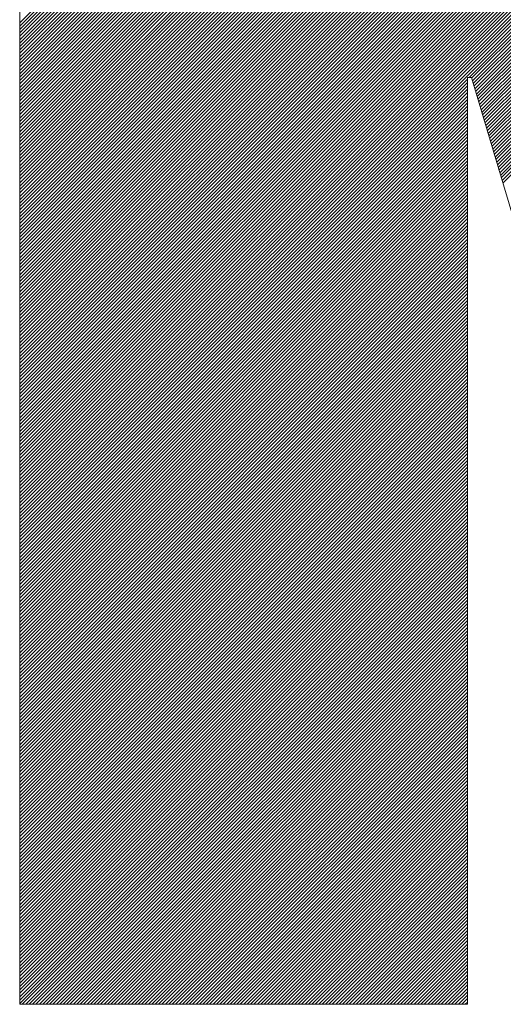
# Model space of a CAD drawing. Header units: inches. Extents: x 0.2 to 29.5, y 0.6 to 18.6.
# Tile 14 of 21: x 24.203 to 24.346, y 1.381 to 1.673. Entities that reach past the tile are written whole.
import ezdxf

# ---------------------------------------------------------------- set-up
doc = ezdxf.new("R2010")
doc.units = ezdxf.units.IN
doc.header["$LTSCALE"] = 1.75
doc.header["$MEASUREMENT"] = 0
doc.layers.add('FORMAT', color=5, linetype='Continuous', lineweight=25, true_color=0x0000ff)
doc.layers.add('Title (ANSI)', color=7, linetype='Continuous', lineweight=50)
doc.styles.add('Text Style107', font='arialbd.ttf')
doc.styles.add('Text Style117', font='arialbd.ttf')
doc.styles.add('Text Style47', font='ARIALN.TTF')
doc.styles.add('Text Style50', font='arial.ttf')
doc.styles.add('Text Style55', font='arial.ttf')
doc.styles.add('Text Style59', font='arial.ttf')

# ---------------------------------------------------------------- blocks, each defined once
blk = doc.blocks.new('Title Blocks ICD TITLE BLOCK MM CUSTOMER')
at = {"layer": 'FORMAT', "color": 7, "linetype": 'Continuous', "lineweight": 5}
for p, q in [((8.47169, 7.6129), (8.47169, 7.36144)), ((8.47169, 7.52769), (8.5569, 7.6129)), ((8.47169, 7.52712), (8.55748, 7.6129)), ((8.47169, 7.52654), (8.55806, 7.6129)), ((8.47169, 7.52596), (8.55863, 7.6129)), ((8.47169, 7.52539), (8.55921, 7.6129)), ((8.47169, 7.52481), (8.55979, 7.6129)), ((8.47169, 7.52423), (8.56036, 7.6129)), ((8.47169, 7.52365), (8.56094, 7.6129)), ((8.47169, 7.52308), (8.56152, 7.6129)), ((8.47169, 7.5225), (8.56209, 7.6129)), ((8.47169, 7.52192), (8.56267, 7.6129)), ((8.47169, 7.52135), (8.56325, 7.6129)), ((8.47169, 7.52077), (8.56382, 7.6129)), ((8.47169, 7.52019), (8.5644, 7.6129)), ((8.47169, 7.51962), (8.56498, 7.6129)), ((8.47169, 7.51904), (8.56555, 7.6129)), ((8.47169, 7.51846), (8.56613, 7.6129)), ((8.47169, 7.51789), (8.56671, 7.6129)), ((8.47169, 7.51731), (8.56729, 7.6129)), ((8.47169, 7.51673), (8.56786, 7.6129)), ((8.47169, 7.51616), (8.56844, 7.6129)), ((8.47169, 7.51558), (8.56902, 7.6129)), ((8.47169, 7.515), (8.56959, 7.6129)), ((8.47169, 7.51443), (8.57017, 7.6129)), ((8.47169, 7.51385), (8.57075, 7.6129)), ((8.47169, 7.51327), (8.57132, 7.6129)), ((8.47169, 7.5127), (8.5719, 7.6129)), ((8.47169, 7.51212), (8.57248, 7.6129)), ((8.47169, 7.51154), (8.57305, 7.6129)), ((8.47169, 7.51096), (8.57363, 7.6129)), ((8.47169, 7.51039), (8.57421, 7.6129)), ((8.47169, 7.50981), (8.57478, 7.6129)), ((8.47169, 7.50923), (8.57536, 7.6129)), ((8.47169, 7.50866), (8.57594, 7.6129)), ((8.47169, 7.50808), (8.57651, 7.6129)), ((8.47169, 7.5075), (8.57709, 7.6129)), ((8.47169, 7.50693), (8.57767, 7.6129)), ((8.47169, 7.50635), (8.57824, 7.6129)), ((8.47169, 7.50577), (8.57882, 7.6129)), ((8.47169, 7.5052), (8.5794, 7.6129)), ((8.47169, 7.50462), (8.57998, 7.6129)), ((8.47169, 7.50404), (8.58055, 7.6129)), ((8.47169, 7.50347), (8.58113, 7.6129)), ((8.47169, 7.50289), (8.58171, 7.6129)), ((8.47169, 7.50231), (8.58228, 7.6129)), ((8.47169, 7.50174), (8.58286, 7.6129)), ((8.47169, 7.50116), (8.58344, 7.6129)), ((8.47169, 7.50058), (8.58401, 7.6129)), ((8.47169, 7.50001), (8.58459, 7.6129)), ((8.47169, 7.49943), (8.58517, 7.6129)), ((8.47169, 7.49885), (8.58574, 7.6129)), ((8.47169, 7.49828), (8.58632, 7.6129)), ((8.47169, 7.4977), (8.5869, 7.6129)), ((8.47169, 7.49712), (8.58747, 7.6129)), ((8.47169, 7.49654), (8.58805, 7.6129)), ((8.47169, 7.49597), (8.58863, 7.6129)), ((8.47169, 7.49539), (8.5892, 7.6129)), ((8.47169, 7.49481), (8.58978, 7.6129)), ((8.47169, 7.49424), (8.59036, 7.6129)), ((8.47169, 7.49366), (8.59093, 7.6129)), ((8.47169, 7.49308), (8.59151, 7.6129)), ((8.47169, 7.49251), (8.59209, 7.6129)), ((8.47169, 7.49193), (8.59264, 7.61288)), ((8.47169, 7.49135), (8.59278, 7.61244)), ((8.47169, 7.49078), (8.59291, 7.61199)), ((8.47169, 7.4902), (8.59304, 7.61155)), ((8.47169, 7.48962), (8.59318, 7.61111)), ((8.47169, 7.48905), (8.59331, 7.61066)), ((8.47169, 7.48847), (8.59344, 7.61022)), ((8.47169, 7.48789), (8.59358, 7.60978)), ((8.47169, 7.48732), (8.59371, 7.60933)), ((8.47169, 7.48674), (8.59384, 7.60889)), ((8.47169, 7.48616), (8.59398, 7.60845)), ((8.47169, 7.48559), (8.59411, 7.608)), ((8.47169, 7.48501), (8.59424, 7.60756)), ((8.47169, 7.48443), (8.59438, 7.60711)), ((8.47169, 7.48385), (8.59451, 7.60667)), ((8.47169, 7.48328), (8.59464, 7.60623)), ((8.47169, 7.4827), (8.59477, 7.60578)), ((8.47169, 7.48212), (8.59491, 7.60534)), ((8.47169, 7.48155), (8.59504, 7.6049)), ((8.47169, 7.48097), (8.59517, 7.60445)), ((8.47169, 7.48039), (8.59531, 7.60401)), ((8.47169, 7.47982), (8.59544, 7.60357)), ((8.47169, 7.47924), (8.59557, 7.60312)), ((8.47169, 7.47866), (8.59571, 7.60268)), ((8.47169, 7.47809), (8.59584, 7.60223)), ((8.47169, 7.47751), (8.59597, 7.60179)), ((8.47169, 7.47693), (8.59611, 7.60135)), ((8.47169, 7.47636), (8.59624, 7.6009)), ((8.47169, 7.47578), (8.59637, 7.60046)), ((8.47169, 7.4752), (8.59651, 7.60002)), ((8.47169, 7.47463), (8.59664, 7.59957)), ((8.47169, 7.47405), (8.59677, 7.59913)), ((8.47169, 7.47347), (8.59691, 7.59868)), ((8.47169, 7.4729), (8.59704, 7.59824)), ((8.47169, 7.47232), (8.59717, 7.5978)), ((8.47169, 7.47174), (8.5973, 7.59735)), ((8.47169, 7.47117), (8.59744, 7.59691)), ((8.47169, 7.47059), (8.59757, 7.59647)), ((8.47169, 7.47001), (8.5977, 7.59602)), ((8.47169, 7.46943), (8.59784, 7.59558)), ((8.47169, 7.46886), (8.59797, 7.59514)), ((8.47169, 7.46828), (8.5981, 7.59469)), ((8.47169, 7.4677), (8.59824, 7.59425)), ((8.47169, 7.46713), (8.59837, 7.5938)), ((8.47169, 7.46655), (8.5985, 7.59336)), ((8.47169, 7.46597), (8.59864, 7.59292)), ((8.47169, 7.4654), (8.59877, 7.59247)), ((8.47169, 7.46482), (8.5989, 7.59203)), ((8.47169, 7.46424), (8.59904, 7.59159)), ((8.47169, 7.46367), (8.59917, 7.59114)), ((8.47169, 7.46309), (8.5993, 7.5907)), ((8.47169, 7.46251), (8.59944, 7.59026)), ((8.47169, 7.46194), (8.59957, 7.58981)), ((8.47169, 7.46136), (8.5997, 7.58937)), ((8.47169, 7.46078), (8.59983, 7.58892)), ((8.47169, 7.46021), (8.59997, 7.58848)), ((8.47169, 7.45963), (8.6001, 7.58804)), ((8.47169, 7.45905), (8.60023, 7.58759)), ((8.47169, 7.45848), (8.60037, 7.58715)), ((8.47169, 7.4579), (8.6005, 7.58671)), ((8.47169, 7.45732), (8.60063, 7.58626)), ((8.47169, 7.45674), (8.60077, 7.58582)), ((8.47169, 7.45617), (8.6009, 7.58538)), ((8.47169, 7.45559), (8.60103, 7.58493)), ((8.47169, 7.45501), (8.60117, 7.58449)), ((8.47169, 7.45444), (8.6013, 7.58404)), ((8.47169, 7.45386), (8.60143, 7.5836)), ((8.47169, 7.45328), (8.60157, 7.58316)), ((8.47169, 7.45271), (8.6017, 7.58271)), ((8.47169, 7.45213), (8.60183, 7.58227)), ((8.47169, 7.45155), (8.60196, 7.58183)), ((8.47169, 7.45098), (8.6021, 7.58138)), ((8.47169, 7.4504), (8.60223, 7.58094)), ((8.47169, 7.44982), (8.60236, 7.58049)), ((8.47169, 7.44925), (8.6025, 7.58005)), ((8.47169, 7.44867), (8.60263, 7.57961)), ((8.47169, 7.44809), (8.60276, 7.57916)), ((8.47169, 7.44752), (8.6029, 7.57872)), ((8.47169, 7.44694), (8.60303, 7.57828)), ((8.47169, 7.44636), (8.60316, 7.57783)), ((8.47169, 7.44579), (8.6033, 7.57739)), ((8.47169, 7.44521), (8.60343, 7.57695)), ((8.47169, 7.44463), (8.60356, 7.5765)), ((8.47169, 7.44406), (8.6037, 7.57606)), ((8.47169, 7.44348), (8.60383, 7.57561)), ((8.47169, 7.4429), (8.60396, 7.57517)), ((8.54779, 7.51842), (8.6041, 7.57473)), ((8.54822, 7.51828), (8.60423, 7.57428)), ((8.54836, 7.51784), (8.60436, 7.57384)), ((8.54849, 7.51739), (8.60449, 7.5734)), ((8.54862, 7.51695), (8.60463, 7.57295)), ((8.54875, 7.5165), (8.60476, 7.57251)), ((8.54889, 7.51606), (8.60489, 7.57207)), ((8.54902, 7.51561), (8.60503, 7.57162)), ((8.54915, 7.51517), (8.60516, 7.57118)), ((8.54928, 7.51472), (8.60529, 7.57073)), ((8.54941, 7.51428), (8.60543, 7.57029)), ((8.54955, 7.51383), (8.60556, 7.56985)), ((8.54968, 7.51339), (8.60569, 7.5694)), ((8.54981, 7.51294), (8.60583, 7.56896)), ((8.54994, 7.5125), (8.60596, 7.56852)), ((8.55008, 7.51206), (8.60609, 7.56807)), ((8.55021, 7.51161), (8.60623, 7.56763)), ((8.55034, 7.51117), (8.60636, 7.56719)), ((8.55047, 7.51072), (8.60649, 7.56674)), ((8.55061, 7.51028), (8.60663, 7.5663)), ((8.55074, 7.50983), (8.60676, 7.56585)), ((8.55087, 7.50939), (8.60689, 7.56541)), ((8.551, 7.50894), (8.60702, 7.56497)), ((8.55113, 7.5085), (8.60716, 7.56452)), ((8.55127, 7.50805), (8.60729, 7.56408)), ((8.5514, 7.50761), (8.60742, 7.56364)), ((8.55153, 7.50717), (8.60756, 7.56319)), ((8.55166, 7.50672), (8.60769, 7.56275)), ((8.5518, 7.50628), (8.60782, 7.5623)), ((8.55193, 7.50583), (8.60796, 7.56186)), ((8.55206, 7.50539), (8.60809, 7.56142)), ((8.55219, 7.50494), (8.60822, 7.56097)), ((8.55232, 7.5045), (8.60836, 7.56053)), ((8.55246, 7.50405), (8.60849, 7.56009)), ((8.55259, 7.50361), (8.60862, 7.55964)), ((8.55272, 7.50316), (8.60876, 7.5592)), ((8.55285, 7.50272), (8.60889, 7.55876)), ((8.55299, 7.50228), (8.60902, 7.55831)), ((8.55312, 7.50183), (8.60916, 7.55787)), ((8.55325, 7.50139), (8.60929, 7.55742)), ((8.55338, 7.50094), (8.60942, 7.55698)), ((8.55351, 7.5005), (8.60955, 7.55654)), ((8.47169, 7.44232), (8.54752, 7.51815)), ((8.47169, 7.44175), (8.54752, 7.51757)), ((8.54752, 7.51842), (8.54818, 7.51842)), ((8.54752, 7.36144), (8.54752, 7.51842)), ((8.54818, 7.51842), (8.59488, 7.36144)), ((8.47169, 7.44117), (8.54752, 7.517)), ((8.47169, 7.44059), (8.54752, 7.51642)), ((8.47169, 7.44002), (8.54752, 7.51584)), ((8.47169, 7.43944), (8.54752, 7.51527)), ((8.47169, 7.43886), (8.54752, 7.51469)), ((8.47169, 7.43829), (8.54752, 7.51411)), ((8.47169, 7.43771), (8.54752, 7.51354)), ((8.47169, 7.43713), (8.54752, 7.51296)), ((8.47169, 7.43656), (8.54752, 7.51238)), ((8.47169, 7.43598), (8.54752, 7.5118)), ((8.47169, 7.4354), (8.54752, 7.51123)), ((8.47169, 7.43483), (8.54752, 7.51065)), ((8.47169, 7.43425), (8.54752, 7.51007)), ((8.47169, 7.43367), (8.54752, 7.5095)), ((8.47169, 7.4331), (8.54752, 7.50892)), ((8.47169, 7.43252), (8.54752, 7.50834)), ((8.47169, 7.43194), (8.54752, 7.50777)), ((8.47169, 7.43137), (8.54752, 7.50719)), ((8.47169, 7.43079), (8.54752, 7.50661)), ((8.47169, 7.43021), (8.54752, 7.50604)), ((8.47169, 7.42963), (8.54752, 7.50546)), ((8.47169, 7.42906), (8.54752, 7.50488)), ((8.47169, 7.42848), (8.54752, 7.50431)), ((8.47169, 7.4279), (8.54752, 7.50373)), ((8.47169, 7.42733), (8.54752, 7.50315)), ((8.47169, 7.42675), (8.54752, 7.50258)), ((8.47169, 7.42617), (8.54752, 7.502)), ((8.47169, 7.4256), (8.54752, 7.50142)), ((8.47169, 7.42502), (8.54752, 7.50085)), ((8.47169, 7.42444), (8.54752, 7.50027)), ((8.47169, 7.42387), (8.54752, 7.49969)), ((8.47169, 7.42329), (8.54752, 7.49911)), ((8.47169, 7.42271), (8.54752, 7.49854)), ((8.47169, 7.42214), (8.54752, 7.49796)), ((8.47169, 7.42156), (8.54752, 7.49738)), ((8.47169, 7.42098), (8.54752, 7.49681)), ((8.47169, 7.42041), (8.54752, 7.49623)), ((8.47169, 7.41983), (8.54752, 7.49565)), ((8.47169, 7.41925), (8.54752, 7.49508)), ((8.47169, 7.41868), (8.54752, 7.4945)), ((8.47169, 7.4181), (8.54752, 7.49392)), ((8.47169, 7.41752), (8.54752, 7.49335)), ((8.47169, 7.41695), (8.54752, 7.49277)), ((8.47169, 7.41637), (8.54752, 7.49219)), ((8.47169, 7.41579), (8.54752, 7.49162)), ((8.47169, 7.41521), (8.54752, 7.49104)), ((8.47169, 7.41464), (8.54752, 7.49046)), ((8.47169, 7.41406), (8.54752, 7.48989)), ((8.47169, 7.41348), (8.54752, 7.48931)), ((8.47169, 7.41291), (8.54752, 7.48873)), ((8.47169, 7.41233), (8.54752, 7.48816)), ((8.47169, 7.41175), (8.54752, 7.48758)), ((8.47169, 7.41118), (8.54752, 7.487)), ((8.47169, 7.4106), (8.54752, 7.48643)), ((8.47169, 7.41002), (8.54752, 7.48585)), ((8.47169, 7.40945), (8.54752, 7.48527)), ((8.47169, 7.40887), (8.54752, 7.48469)), ((8.47169, 7.40829), (8.54752, 7.48412)), ((8.47169, 7.40772), (8.54752, 7.48354)), ((8.47169, 7.40714), (8.54752, 7.48296)), ((8.47169, 7.40656), (8.54752, 7.48239)), ((8.47169, 7.40599), (8.54752, 7.48181)), ((8.47169, 7.40541), (8.54752, 7.48123)), ((8.47169, 7.40483), (8.54752, 7.48066)), ((8.47169, 7.40426), (8.54752, 7.48008)), ((8.47169, 7.40368), (8.54752, 7.4795)), ((8.47169, 7.4031), (8.54752, 7.47893)), ((8.47169, 7.40252), (8.54752, 7.47835)), ((8.47169, 7.40195), (8.54752, 7.47777)), ((8.47169, 7.40137), (8.54752, 7.4772)), ((8.47169, 7.40079), (8.54752, 7.47662)), ((8.47169, 7.40022), (8.54752, 7.47604)), ((8.47169, 7.39964), (8.54752, 7.47547)), ((8.47169, 7.39906), (8.54752, 7.47489)), ((8.47169, 7.39849), (8.54752, 7.47431)), ((8.47169, 7.39791), (8.54752, 7.47374)), ((8.47169, 7.39733), (8.54752, 7.47316)), ((8.47169, 7.39676), (8.54752, 7.47258)), ((8.47169, 7.39618), (8.54752, 7.472)), ((8.47169, 7.3956), (8.54752, 7.47143)), ((8.47169, 7.39503), (8.54752, 7.47085)), ((8.47169, 7.39445), (8.54752, 7.47027)), ((8.47169, 7.39387), (8.54752, 7.4697)), ((8.47169, 7.3933), (8.54752, 7.46912)), ((8.47169, 7.39272), (8.54752, 7.46854)), ((8.47169, 7.39214), (8.54752, 7.46797)), ((8.47169, 7.39157), (8.54752, 7.46739)), ((8.47169, 7.39099), (8.54752, 7.46681)), ((8.47169, 7.39041), (8.54752, 7.46624)), ((8.47169, 7.38984), (8.54752, 7.46566)), ((8.47169, 7.38926), (8.54752, 7.46508)), ((8.47169, 7.38868), (8.54752, 7.46451)), ((8.47169, 7.3881), (8.54752, 7.46393)), ((8.47169, 7.38753), (8.54752, 7.46335)), ((8.47169, 7.38695), (8.54752, 7.46278)), ((8.47169, 7.38637), (8.54752, 7.4622)), ((8.47169, 7.3858), (8.54752, 7.46162)), ((8.47169, 7.38522), (8.54752, 7.46105)), ((8.47169, 7.38464), (8.54752, 7.46047)), ((8.47169, 7.38407), (8.54752, 7.45989)), ((8.47169, 7.38349), (8.54752, 7.45932)), ((8.47169, 7.38291), (8.54752, 7.45874)), ((8.47169, 7.38234), (8.54752, 7.45816)), ((8.47169, 7.38176), (8.54752, 7.45758)), ((8.47169, 7.38118), (8.54752, 7.45701)), ((8.47169, 7.38061), (8.54752, 7.45643)), ((8.47169, 7.38003), (8.54752, 7.45585)), ((8.47169, 7.37945), (8.54752, 7.45528)), ((8.47169, 7.37888), (8.54752, 7.4547)), ((8.47169, 7.3783), (8.54752, 7.45412)), ((8.47169, 7.37772), (8.54752, 7.45355)), ((8.47169, 7.37715), (8.54752, 7.45297)), ((8.47169, 7.37657), (8.54752, 7.45239)), ((8.47169, 7.37599), (8.54752, 7.45182)), ((8.47169, 7.37541), (8.54752, 7.45124)), ((8.47169, 7.37484), (8.54752, 7.45066)), ((8.47169, 7.37426), (8.54752, 7.45009)), ((8.47169, 7.37368), (8.54752, 7.44951)), ((8.47169, 7.37311), (8.54752, 7.44893)), ((8.47169, 7.37253), (8.54752, 7.44836)), ((8.47169, 7.37195), (8.54752, 7.44778)), ((8.47169, 7.37138), (8.54752, 7.4472)), ((8.47169, 7.3708), (8.54752, 7.44663)), ((8.47169, 7.37022), (8.54752, 7.44605)), ((8.47169, 7.36965), (8.54752, 7.44547)), ((8.47169, 7.36907), (8.54752, 7.44489)), ((8.47169, 7.36849), (8.54752, 7.44432)), ((8.47169, 7.36792), (8.54752, 7.44374)), ((8.47169, 7.36734), (8.54752, 7.44316)), ((8.47169, 7.36676), (8.54752, 7.44259)), ((8.47169, 7.36619), (8.54752, 7.44201)), ((8.47169, 7.36561), (8.54752, 7.44143)), ((8.47169, 7.36503), (8.54752, 7.44086)), ((8.47169, 7.36446), (8.54752, 7.44028)), ((8.47169, 7.36388), (8.54752, 7.4397)), ((8.47169, 7.3633), (8.54752, 7.43913)), ((8.47169, 7.36273), (8.54752, 7.43855)), ((8.47169, 7.36215), (8.54752, 7.43797)), ((8.47169, 7.36157), (8.54752, 7.4374)), ((8.47214, 7.36144), (8.54752, 7.43682)), ((8.47271, 7.36144), (8.54752, 7.43624)), ((8.47329, 7.36144), (8.54752, 7.43567)), ((8.47387, 7.36144), (8.54752, 7.43509)), ((8.47445, 7.36144), (8.54752, 7.43451)), ((8.47502, 7.36144), (8.54752, 7.43394)), ((8.4756, 7.36144), (8.54752, 7.43336)), ((8.47618, 7.36144), (8.54752, 7.43278)), ((8.47675, 7.36144), (8.54752, 7.43221)), ((8.47733, 7.36144), (8.54752, 7.43163)), ((8.47791, 7.36144), (8.54752, 7.43105)), ((8.47848, 7.36144), (8.54752, 7.43047)), ((8.47906, 7.36144), (8.54752, 7.4299)), ((8.47964, 7.36144), (8.54752, 7.42932)), ((8.48021, 7.36144), (8.54752, 7.42874)), ((8.48079, 7.36144), (8.54752, 7.42817)), ((8.48137, 7.36144), (8.54752, 7.42759)), ((8.48194, 7.36144), (8.54752, 7.42701)), ((8.48252, 7.36144), (8.54752, 7.42644)), ((8.4831, 7.36144), (8.54752, 7.42586)), ((8.48367, 7.36144), (8.54752, 7.42528)), ((8.48425, 7.36144), (8.54752, 7.42471)), ((8.48483, 7.36144), (8.54752, 7.42413)), ((8.4854, 7.36144), (8.54752, 7.42355)), ((8.48598, 7.36144), (8.54752, 7.42298)), ((8.48656, 7.36144), (8.54752, 7.4224)), ((8.48713, 7.36144), (8.54752, 7.42182)), ((8.48771, 7.36144), (8.54752, 7.42125)), ((8.48829, 7.36144), (8.54752, 7.42067)), ((8.48887, 7.36144), (8.54752, 7.42009)), ((8.48944, 7.36144), (8.54752, 7.41952)), ((8.49002, 7.36144), (8.54752, 7.41894)), ((8.4906, 7.36144), (8.54752, 7.41836)), ((8.49117, 7.36144), (8.54752, 7.41778)), ((8.49175, 7.36144), (8.54752, 7.41721)), ((8.49233, 7.36144), (8.54752, 7.41663)), ((8.4929, 7.36144), (8.54752, 7.41605)), ((8.49348, 7.36144), (8.54752, 7.41548)), ((8.49406, 7.36144), (8.54752, 7.4149)), ((8.49463, 7.36144), (8.54752, 7.41432)), ((8.49521, 7.36144), (8.54752, 7.41375)), ((8.49579, 7.36144), (8.54752, 7.41317)), ((8.49636, 7.36144), (8.54752, 7.41259)), ((8.49694, 7.36144), (8.54752, 7.41202)), ((8.49752, 7.36144), (8.54752, 7.41144)), ((8.49809, 7.36144), (8.54752, 7.41086)), ((8.49867, 7.36144), (8.54752, 7.41029)), ((8.49925, 7.36144), (8.54752, 7.40971)), ((8.49982, 7.36144), (8.54752, 7.40913)), ((8.5004, 7.36144), (8.54752, 7.40856)), ((8.50098, 7.36144), (8.54752, 7.40798)), ((8.50156, 7.36144), (8.54752, 7.4074)), ((8.50213, 7.36144), (8.54752, 7.40683)), ((8.50271, 7.36144), (8.54752, 7.40625)), ((8.50329, 7.36144), (8.54752, 7.40567)), ((8.50386, 7.36144), (8.54752, 7.4051)), ((8.50444, 7.36144), (8.54752, 7.40452)), ((8.50502, 7.36144), (8.54752, 7.40394)), ((8.50559, 7.36144), (8.54752, 7.40336)), ((8.50617, 7.36144), (8.54752, 7.40279)), ((8.50675, 7.36144), (8.54752, 7.40221)), ((8.50732, 7.36144), (8.54752, 7.40163)), ((8.5079, 7.36144), (8.54752, 7.40106)), ((8.50848, 7.36144), (8.54752, 7.40048)), ((8.50905, 7.36144), (8.54752, 7.3999)), ((8.50963, 7.36144), (8.54752, 7.39933)), ((8.51021, 7.36144), (8.54752, 7.39875)), ((8.51078, 7.36144), (8.54752, 7.39817)), ((8.51136, 7.36144), (8.54752, 7.3976)), ((8.51194, 7.36144), (8.54752, 7.39702)), ((8.51251, 7.36144), (8.54752, 7.39644)), ((8.51309, 7.36144), (8.54752, 7.39587)), ((8.51367, 7.36144), (8.54752, 7.39529)), ((8.51424, 7.36144), (8.54752, 7.39471)), ((8.51482, 7.36144), (8.54752, 7.39414)), ((8.5154, 7.36144), (8.54752, 7.39356)), ((8.51598, 7.36144), (8.54752, 7.39298)), ((8.51655, 7.36144), (8.54752, 7.39241)), ((8.51713, 7.36144), (8.54752, 7.39183)), ((8.51771, 7.36144), (8.54752, 7.39125)), ((8.51828, 7.36144), (8.54752, 7.39067)), ((8.51886, 7.36144), (8.54752, 7.3901)), ((8.51944, 7.36144), (8.54752, 7.38952)), ((8.52001, 7.36144), (8.54752, 7.38894)), ((8.52059, 7.36144), (8.54752, 7.38837)), ((8.52117, 7.36144), (8.54752, 7.38779)), ((8.52174, 7.36144), (8.54752, 7.38721)), ((8.52232, 7.36144), (8.54752, 7.38664)), ((8.5229, 7.36144), (8.54752, 7.38606)), ((8.52347, 7.36144), (8.54752, 7.38548)), ((8.52405, 7.36144), (8.54752, 7.38491)), ((8.52463, 7.36144), (8.54752, 7.38433)), ((8.5252, 7.36144), (8.54752, 7.38375)), ((8.52578, 7.36144), (8.54752, 7.38318)), ((8.52636, 7.36144), (8.54752, 7.3826)), ((8.52693, 7.36144), (8.54752, 7.38202)), ((8.52751, 7.36144), (8.54752, 7.38145)), ((8.52809, 7.36144), (8.54752, 7.38087)), ((8.52867, 7.36144), (8.54752, 7.38029)), ((8.52924, 7.36144), (8.54752, 7.37972)), ((8.52982, 7.36144), (8.54752, 7.37914)), ((8.5304, 7.36144), (8.54752, 7.37856)), ((8.53097, 7.36144), (8.54752, 7.37799)), ((8.53155, 7.36144), (8.54752, 7.37741)), ((8.53213, 7.36144), (8.54752, 7.37683)), ((8.5327, 7.36144), (8.54752, 7.37625)), ((8.53328, 7.36144), (8.54752, 7.37568)), ((8.53386, 7.36144), (8.54752, 7.3751)), ((8.53443, 7.36144), (8.54752, 7.37452)), ((8.53501, 7.36144), (8.54752, 7.37395)), ((8.53559, 7.36144), (8.54752, 7.37337)), ((8.53616, 7.36144), (8.54752, 7.37279)), ((8.53674, 7.36144), (8.54752, 7.37222)), ((8.53732, 7.36144), (8.54752, 7.37164)), ((8.53789, 7.36144), (8.54752, 7.37106)), ((8.53847, 7.36144), (8.54752, 7.37049)), ((8.53905, 7.36144), (8.54752, 7.36991)), ((8.53962, 7.36144), (8.54752, 7.36933)), ((8.5402, 7.36144), (8.54752, 7.36876)), ((8.54078, 7.36144), (8.54752, 7.36818)), ((8.54135, 7.36144), (8.54752, 7.3676)), ((8.54193, 7.36144), (8.54752, 7.36703)), ((8.54251, 7.36144), (8.54752, 7.36645)), ((8.54309, 7.36144), (8.54752, 7.36587)), ((8.54366, 7.36144), (8.54752, 7.3653)), ((8.54424, 7.36144), (8.54752, 7.36472)), ((8.54482, 7.36144), (8.54752, 7.36414)), ((8.54539, 7.36144), (8.54752, 7.36356)), ((8.54597, 7.36144), (8.54752, 7.36299)), ((8.54655, 7.36144), (8.54752, 7.36241)), ((8.47169, 7.36144), (8.54752, 7.36144)), ((8.54712, 7.36144), (8.54752, 7.36183))]:
    blk.add_line(p, q, dxfattribs=at)
at = {"layer": 'Title (ANSI)'}
for tag, p, height, style in [('<TITLE_1>_001', (3.61573, 8.33746), 0.09, 'Text Style50'), ('DESIGNER_001', (8.77888, 8.32936), 0.09, 'Text Style50'), ('<DRAWN_DATE>_001', (10.61411, 8.32936), 0.09, 'Text Style50'), ('<PART_NUMBER>_001', (8.93344, 7.92928), 0.2, 'Text Style117'), ('Sheet_Size_001', (7.36508, 7.90552), 0.13, 'Text Style55'), ('<REVISION_NUMBER>_001', (10.7692, 7.85278), 0.18, 'Text Style107'), ('Number_of_sheets_001', (11.09697, 7.2619), 0.08, 'Text Style59'), ('Sheet_Number_001', (10.80007, 7.2619), 0.08, 'Text Style59'), ('COPYRIGHT_YEAR_001', (4.62259, 7.27065), 0.07, 'Text Style47'), ('<SCALE>_001', (9.82544, 7.2503), 0.08, 'Text Style59')]:
    blk.add_attdef(tag, p, '', height=height, dxfattribs=dict(at, style=style))

msp = doc.modelspace()

# ---------------------------------------------------------------- block references
at = {"xscale": 1.75, "yscale": 1.75, "zscale": 1.75}
msp.add_blockref('Title Blocks ICD TITLE BLOCK MM CUSTOMER', (9.3776, -11.5011), dxfattribs=at)

doc.saveas('drawing.dxf')
